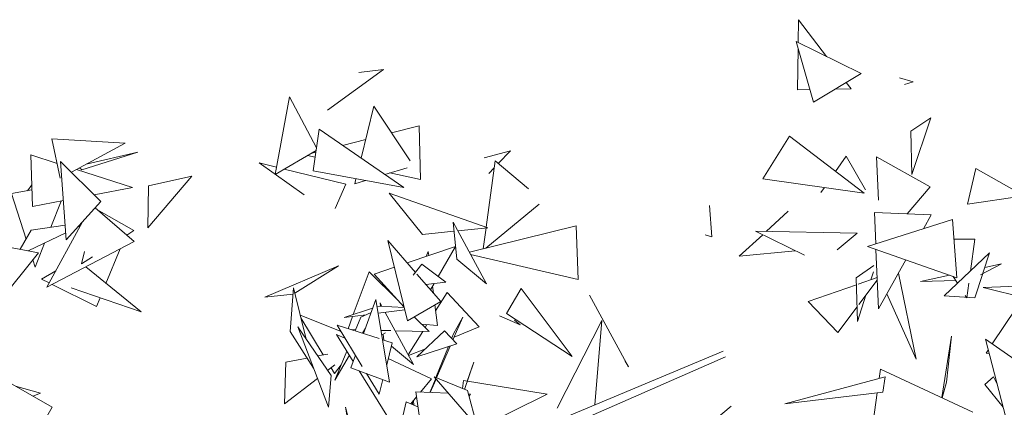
# Model space of a CAD drawing. Header units: metres. Extents: x -14.5 to 13.1, y -18.9 to 3.3.
# Tile 215 of 216: x 12.261 to 12.672, y 2.85 to 3.012. Entities that reach past the tile are written whole.
import ezdxf

# ---------------------------------------------------------------- set-up
doc = ezdxf.new("R2010")
doc.units = ezdxf.units.M
doc.layers.add('G-IMPT', color=7, linetype='Continuous', lineweight=5)
doc.layers.add('L-PLNT', color=7, linetype='Continuous', lineweight=5, true_color=0x005900)

# ---------------------------------------------------------------- blocks, each defined once
blk = doc.blocks.new('ÁRVORES ORNAMENTAIS - Pequeno e Médio Porte - Ipê-roxo-2940656-CORTE_CALÇADA')
at = {"layer": 'G-IMPT', "color": 253, "true_color": 0xaaaaaa}
for p, q in [((8.90553, 3.00279), (8.90566, 3.01237)), ((8.91738, 2.997), (8.90566, 3.01237)), ((8.91191, 2.97787), (8.90463, 3.00324)), ((8.93186, 2.98992), (8.90463, 3.00324)), ((8.90525, 2.98306), (8.90549, 3.00022)), ((8.70892, 2.9745), (8.73237, 2.99153)), ((8.72201, 2.99036), (8.73237, 2.99153)), ((8.91191, 2.97787), (8.93186, 2.98992)), ((8.92765, 2.98351), (8.92564, 2.98616)), ((8.94792, 2.98803), (8.95358, 2.98639)), ((8.94995, 2.98527), (8.95358, 2.98639)), ((8.9104, 2.98316), (8.90525, 2.98306)), ((8.92765, 2.98351), (8.92103, 2.98338)), ((8.68704, 2.9477), (8.6931, 2.98014)), ((8.70434, 2.95878), (8.6931, 2.98014)), ((8.72296, 2.95451), (8.72834, 2.97621)), ((8.74347, 2.95336), (8.72834, 2.97621)), ((8.95255, 2.96581), (8.96097, 2.97141)), ((8.953, 2.94767), (8.96097, 2.97141)), ((8.70547, 2.96654), (8.70294, 2.94915)), ((8.70547, 2.96654), (8.74079, 2.94225)), ((8.74717, 2.96802), (8.73571, 2.96508)), ((8.74717, 2.96802), (8.74781, 2.94554)), ((8.953, 2.94767), (8.95255, 2.96581)), ((8.59381, 2.96261), (8.59731, 2.94608)), ((8.59381, 2.96261), (8.62438, 2.96072)), ((8.7249, 2.96231), (8.71522, 2.95984)), ((8.89077, 2.9458), (8.90197, 2.96364)), ((8.90197, 2.96364), (8.93314, 2.93983)), ((8.60196, 2.94859), (8.62438, 2.96072)), ((8.62974, 2.95701), (8.60638, 2.9496)), ((8.60811, 2.95192), (8.62974, 2.95701)), ((8.70419, 2.95773), (8.68704, 2.9477)), ((8.70408, 2.95698), (8.702, 2.95645)), ((8.77434, 2.95459), (8.78531, 2.95753)), ((8.78025, 2.9522), (8.78531, 2.95753)), ((8.585, 2.95582), (8.58571, 2.93428)), ((8.585, 2.95582), (8.59599, 2.95231)), ((8.59983, 2.92039), (8.59744, 2.95307)), ((8.61427, 2.93638), (8.59744, 2.95307)), ((8.70378, 2.95492), (8.70056, 2.95561)), ((8.77893, 2.9533), (8.77522, 2.92562)), ((8.79283, 2.9417), (8.77893, 2.9533)), ((8.92119, 2.94895), (8.9256, 2.95534)), ((8.93368, 2.94125), (8.9256, 2.95534)), ((8.96065, 2.94247), (8.93827, 2.955)), ((8.93827, 2.955), (8.93907, 2.93695)), ((8.60407, 2.94973), (8.62751, 2.94225)), ((8.60533, 2.95041), (8.60638, 2.9496)), ((8.69921, 2.93919), (8.68042, 2.95249)), ((8.6876, 2.95074), (8.68042, 2.95249)), ((8.71656, 2.94366), (8.69086, 2.94994)), ((8.70294, 2.94915), (8.74079, 2.94225)), ((8.74218, 2.95048), (8.73293, 2.94765)), ((8.77628, 2.94802), (8.77854, 2.9504)), ((8.97621, 2.93522), (8.97975, 2.9502)), ((8.99901, 2.93928), (8.97975, 2.9502)), ((8.6339, 2.9254), (8.65221, 2.94699)), ((8.63418, 2.94297), (8.65221, 2.94699)), ((8.72031, 2.9438), (8.72083, 2.94589)), ((8.72479, 2.94516), (8.72031, 2.9438)), ((8.74781, 2.94554), (8.73498, 2.94828)), ((8.89077, 2.9458), (8.93314, 2.93983)), ((8.58548, 2.94118), (8.57692, 2.93971)), ((8.58541, 2.9434), (8.58361, 2.94086)), ((8.61144, 2.93918), (8.62751, 2.94225)), ((8.6339, 2.9254), (8.63418, 2.94297)), ((8.71214, 2.9335), (8.71656, 2.94366)), ((8.91506, 2.94008), (8.91651, 2.94217)), ((8.96065, 2.94247), (8.95099, 2.9312)), ((8.57692, 2.93971), (8.58303, 2.92058)), ((8.58571, 2.93428), (8.59864, 2.93674)), ((8.59768, 2.93656), (8.59337, 2.92562)), ((8.74868, 2.9226), (8.73473, 2.93981)), ((8.73473, 2.93981), (8.77595, 2.92537)), ((8.97621, 2.93522), (8.99892, 2.93856)), ((8.59983, 2.92039), (8.61427, 2.93638)), ((8.62818, 2.9196), (8.61186, 2.93371)), ((8.62809, 2.92423), (8.61263, 2.93304)), ((8.79733, 2.9353), (8.77513, 2.91684)), ((8.8685, 2.93475), (8.86947, 2.9216)), ((8.90138, 2.93227), (8.89221, 2.92384)), ((8.97002, 2.92883), (8.93452, 2.9176)), ((8.96111, 2.93076), (8.9374, 2.93178)), ((8.9374, 2.93178), (8.93793, 2.91868)), ((8.96111, 2.93076), (8.95786, 2.92499)), ((8.97002, 2.92883), (8.97175, 2.9045)), ((8.58063, 2.91637), (8.58521, 2.92438)), ((8.58521, 2.92438), (8.59938, 2.92654)), ((8.60658, 2.92787), (8.59177, 2.90057)), ((8.60451, 2.92557), (8.60563, 2.92611)), ((8.62809, 2.92423), (8.62506, 2.9223)), ((8.76137, 2.92772), (8.76296, 2.91232)), ((8.76137, 2.92772), (8.77535, 2.90192)), ((8.76334, 2.92409), (8.77595, 2.92537)), ((8.81286, 2.9262), (8.7682, 2.91512)), ((8.77517, 2.92529), (8.774, 2.91656)), ((8.81286, 2.9262), (8.8136, 2.90377)), ((8.58396, 2.91574), (8.59963, 2.92324)), ((8.74235, 2.88649), (8.73417, 2.92001)), ((8.74564, 2.90675), (8.73417, 2.92001)), ((8.74868, 2.9226), (8.76176, 2.92393)), ((8.86662, 2.92244), (8.86947, 2.9216)), ((8.89072, 2.92248), (8.88088, 2.91345)), ((8.93023, 2.92306), (8.88774, 2.92394)), ((8.90812, 2.91397), (8.88774, 2.92394)), ((8.93023, 2.92306), (8.92176, 2.91619)), ((8.9793, 2.92064), (8.97061, 2.92055)), ((8.9793, 2.92064), (8.97746, 2.90727)), ((8.56793, 2.91879), (8.5882, 2.91494)), ((8.59075, 2.91899), (8.58677, 2.90888)), ((8.62818, 2.9196), (8.59177, 2.90057)), ((8.61642, 2.90215), (8.62238, 2.91657)), ((8.74222, 2.9107), (8.76241, 2.91761)), ((8.75516, 2.905), (8.76242, 2.91751)), ((8.97175, 2.9045), (8.93452, 2.9176)), ((8.93803, 2.91636), (8.93905, 2.89147)), ((8.5882, 2.91494), (8.56996, 2.89215)), ((8.58579, 2.91193), (8.58677, 2.90888)), ((8.60741, 2.91553), (8.60615, 2.91024)), ((8.61082, 2.91322), (8.60615, 2.91024)), ((8.75015, 2.91342), (8.75104, 2.9155)), ((8.75125, 2.9138), (8.75104, 2.9155)), ((8.76296, 2.91232), (8.77535, 2.90192)), ((8.8136, 2.90377), (8.76867, 2.91424)), ((8.90443, 2.91577), (8.88088, 2.91345)), ((8.95055, 2.91196), (8.93905, 2.89147)), ((8.98543, 2.91484), (8.96653, 2.8969)), ((8.98271, 2.90645), (8.98543, 2.91484)), ((8.60797, 2.90904), (8.63112, 2.89018)), ((8.71358, 2.90951), (8.68273, 2.89632)), ((8.69526, 2.89808), (8.71358, 2.90951)), ((8.72836, 2.90596), (8.73688, 2.90888)), ((8.74472, 2.90561), (8.74837, 2.9101)), ((8.75833, 2.90262), (8.74837, 2.9101)), ((8.92982, 2.90444), (8.93715, 2.90955)), ((8.98164, 2.90576), (8.99045, 2.91037)), ((8.99045, 2.91037), (8.98349, 2.90884)), ((8.58947, 2.90393), (8.59546, 2.90737)), ((8.59272, 2.90231), (8.58947, 2.90393)), ((8.7263, 2.90697), (8.7197, 2.8891)), ((8.7263, 2.90697), (8.73856, 2.8948)), ((8.72836, 2.90596), (8.74096, 2.89218)), ((8.75621, 2.89453), (8.74625, 2.90604)), ((8.93036, 2.88627), (8.92982, 2.90444)), ((8.93061, 2.9018), (8.93851, 2.90455)), ((8.93589, 2.90364), (8.93693, 2.90692)), ((8.9474, 2.90636), (8.95481, 2.87044)), ((8.96868, 2.90558), (8.95661, 2.90292)), ((8.9721, 2.90219), (8.97031, 2.90501)), ((8.97936, 2.8961), (8.98267, 2.9063)), ((8.61243, 2.89249), (8.59394, 2.9017)), ((8.60188, 2.90033), (8.63112, 2.89018)), ((8.69472, 2.90025), (8.69337, 2.88206)), ((8.69472, 2.90025), (8.70007, 2.87875)), ((8.74998, 2.90172), (8.75833, 2.90262)), ((8.75194, 2.89946), (8.75348, 2.9021)), ((8.75319, 2.89801), (8.75283, 2.90098)), ((8.78987, 2.89993), (8.78374, 2.88953)), ((8.78987, 2.89993), (8.81113, 2.87152)), ((8.90974, 2.89451), (8.92991, 2.90155)), ((8.93089, 2.8933), (8.93856, 2.90344)), ((8.97132, 2.90341), (8.95661, 2.90292)), ((8.97677, 2.90226), (8.97592, 2.89616)), ((9.01525, 2.90165), (8.98274, 2.90041)), ((9.01506, 2.89244), (8.98274, 2.90041)), ((8.61243, 2.89249), (8.61394, 2.89615)), ((8.69453, 2.89768), (8.68273, 2.89632)), ((8.72911, 2.89541), (8.72392, 2.88114)), ((8.73485, 2.86089), (8.72911, 2.89541)), ((8.75886, 2.89838), (8.75409, 2.89071)), ((8.7723, 2.88393), (8.75886, 2.89838)), ((8.81837, 2.89721), (8.83472, 2.86719)), ((8.93036, 2.88627), (8.93384, 2.89719)), ((8.94259, 2.89779), (8.95481, 2.87044)), ((8.97936, 2.8961), (8.96653, 2.8969)), ((8.97592, 2.89616), (8.97532, 2.8971)), ((8.71591, 2.88787), (8.72777, 2.89172)), ((8.72962, 2.89232), (8.73071, 2.89267)), ((8.73071, 2.89267), (8.74099, 2.89206)), ((8.73088, 2.89394), (8.73102, 2.89266)), ((8.73088, 2.89394), (8.73159, 2.89262)), ((8.74235, 2.88649), (8.75621, 2.89453)), ((8.75485, 2.88455), (8.75379, 2.89313)), ((8.92205, 2.8816), (8.90974, 2.89451)), ((8.92205, 2.8816), (8.93018, 2.89236)), ((8.99657, 2.89176), (8.98662, 2.87683)), ((8.69758, 2.88878), (8.71462, 2.882)), ((8.69785, 2.88767), (8.70713, 2.87222)), ((8.71591, 2.88787), (8.72511, 2.88903)), ((8.71941, 2.88831), (8.71751, 2.88319)), ((8.72284, 2.88796), (8.72049, 2.88224)), ((8.72284, 2.88796), (8.72714, 2.88999)), ((8.73007, 2.88966), (8.74123, 2.89107)), ((8.73299, 2.89003), (8.74479, 2.86822)), ((8.74534, 2.88808), (8.75147, 2.882)), ((8.76544, 2.88805), (8.76135, 2.87853)), ((8.76544, 2.88805), (8.7617, 2.88136)), ((8.78078, 2.88853), (8.78944, 2.88484)), ((8.78374, 2.88953), (8.81113, 2.87152)), ((8.70933, 2.85037), (8.69653, 2.88395)), ((8.69653, 2.88395), (8.71042, 2.86359)), ((8.73052, 2.87904), (8.71304, 2.88461)), ((8.71304, 2.88461), (8.72347, 2.86739)), ((8.72477, 2.88348), (8.72349, 2.88128)), ((8.74835, 2.8851), (8.75485, 2.88455)), ((8.75049, 2.88492), (8.74974, 2.88371)), ((8.7723, 2.88393), (8.76185, 2.8797)), ((8.78698, 2.88677), (8.78944, 2.88484)), ((8.8049, 2.84996), (8.82349, 2.88665)), ((8.82057, 2.85131), (8.82349, 2.88665)), ((8.70309, 2.86666), (8.69337, 2.88206)), ((8.71642, 2.87903), (8.71268, 2.88077)), ((8.71969, 2.8695), (8.71268, 2.88077)), ((8.71902, 2.88281), (8.72071, 2.88277)), ((8.73126, 2.8825), (8.73542, 2.8824)), ((8.73315, 2.88148), (8.73158, 2.88058)), ((8.73225, 2.88096), (8.73252, 2.87844)), ((8.73715, 2.88236), (8.75147, 2.882)), ((8.74872, 2.88207), (8.74261, 2.87225)), ((8.75786, 2.88224), (8.74623, 2.87149)), ((8.76296, 2.87681), (8.75786, 2.88224)), ((8.7617, 2.88136), (8.7608, 2.87912)), ((8.96961, 2.88002), (8.96548, 2.85439)), ((8.96753, 2.86082), (8.96961, 2.88002)), ((9.00709, 2.86247), (8.98372, 2.87887)), ((8.9931, 2.84283), (8.98372, 2.87887)), ((8.73601, 2.87729), (8.73191, 2.8786)), ((8.73601, 2.87729), (8.73366, 2.86808)), ((8.73564, 2.87584), (8.74479, 2.86822)), ((8.74985, 2.87484), (8.74277, 2.87197)), ((8.76296, 2.87681), (8.74623, 2.87149)), ((8.75942, 2.87569), (8.75424, 2.8628)), ((8.76024, 2.87595), (8.75453, 2.86268)), ((8.69148, 2.86926), (8.70038, 2.87094)), ((8.70483, 2.87178), (8.70904, 2.87258)), ((8.71702, 2.8738), (8.71205, 2.86168)), ((8.7181, 2.87206), (8.71205, 2.86168)), ((8.72063, 2.87208), (8.71871, 2.86681)), ((8.7524, 2.86226), (8.73432, 2.87069)), ((8.7987, 2.84211), (8.87417, 2.87386)), ((8.80015, 2.83862), (8.87521, 2.87146)), ((8.98492, 2.87427), (8.98406, 2.873)), ((8.98406, 2.873), (8.98532, 2.87272)), ((8.594, 2.85036), (8.55881, 2.87044)), ((8.69094, 2.85175), (8.69148, 2.86926)), ((8.70898, 2.8657), (8.71204, 2.86805)), ((8.7104, 2.86679), (8.71181, 2.86444)), ((8.7147, 2.86815), (8.71181, 2.86444)), ((8.73485, 2.86089), (8.71871, 2.86681)), ((8.76999, 2.86914), (8.76614, 2.85783)), ((8.76999, 2.86914), (8.76722, 2.86123)), ((8.83309, 2.86986), (8.83472, 2.86719)), ((8.69094, 2.85175), (8.70474, 2.86241)), ((8.70933, 2.85037), (8.71042, 2.86359)), ((8.73623, 2.8429), (8.72215, 2.86555)), ((8.72528, 2.8644), (8.7305, 2.85578)), ((8.75345, 2.86313), (8.77143, 2.84227)), ((8.75345, 2.86313), (8.76745, 2.85729)), ((8.9419, 2.86307), (8.89996, 2.8518)), ((8.93932, 2.86238), (8.93987, 2.86632)), ((8.93987, 2.86632), (8.97845, 2.84835)), ((8.9419, 2.86307), (8.94084, 2.85668)), ((8.98344, 2.85992), (8.98706, 2.86308)), ((8.98857, 2.86023), (8.98706, 2.86308)), ((8.57859, 2.85915), (8.58907, 2.85619)), ((8.73207, 2.86191), (8.7305, 2.85578)), ((8.7524, 2.86226), (8.74773, 2.85668)), ((8.75398, 2.86216), (8.75171, 2.85651)), ((8.7543, 2.86214), (8.75188, 2.8565)), ((8.76535, 2.85817), (8.76573, 2.86147)), ((8.76573, 2.86147), (8.80062, 2.85585)), ((8.96753, 2.86082), (8.96567, 2.8543)), ((8.98344, 2.85992), (8.99115, 2.85034)), ((8.58579, 2.85504), (8.58907, 2.85619)), ((8.74614, 2.85477), (8.7437, 2.85184)), ((8.75944, 2.85618), (8.74586, 2.85676)), ((8.75043, 2.82353), (8.74586, 2.85676)), ((8.7655, 2.83845), (8.80062, 2.85585)), ((8.77143, 2.84227), (8.76745, 2.85729)), ((8.7686, 2.85578), (8.76784, 2.85582)), ((8.7686, 2.85578), (8.76809, 2.85486)), ((8.94084, 2.85668), (8.89996, 2.8518)), ((8.93624, 2.84024), (8.93849, 2.8564)), ((8.594, 2.85036), (8.58872, 2.84138)), ((8.72237, 2.82799), (8.71648, 2.85039)), ((8.71933, 2.83334), (8.71648, 2.85039)), ((8.73651, 2.83009), (8.74173, 2.85268)), ((8.74672, 2.85055), (8.74173, 2.85268)), ((8.74445, 2.85152), (8.74448, 2.85278)), ((8.74503, 2.85127), (8.74481, 2.85318)), ((8.84304, 2.8218), (8.87753, 2.85083))]:
    blk.add_line(p, q, dxfattribs=at)

msp = doc.modelspace()

# ---------------------------------------------------------------- block references
at = {"layer": 'L-PLNT', "color": 253, "true_color": 0xaaaaaa}
msp.add_blockref('ÁRVORES ORNAMENTAIS - Pequeno e Médio Porte - Ipê-roxo-2940656-CORTE_CALÇADA', (3.68079, 0), dxfattribs=at)

doc.saveas('drawing.dxf')
